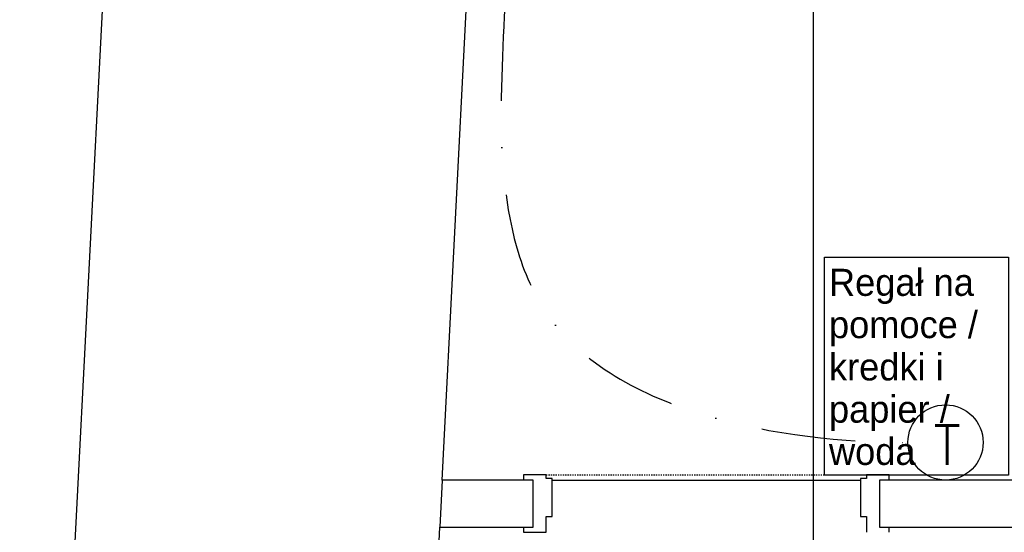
# Model space of a CAD drawing. Header units: centimetres. Extents: x -1062 to 5388, y 1642 to 2943.
# Tile 55 of 90: x 4084 to 4346, y 2332 to 2468. Entities that reach past the tile are written whole.
import ezdxf

# ---------------------------------------------------------------- set-up
doc = ezdxf.new("R2010")
doc.units = ezdxf.units.CM
doc.linetypes.add('DASHDOT', pattern=[1, 0.5, -0.25, 0, -0.25])
doc.linetypes.add('XREF$0$Kreska', pattern=[0.635, 0.3175, -0.3175])
doc.layers.add('M-CONTROL', color=7, linetype='DASHDOT', true_color=0x006dda)
doc.layers.add('m-thermostats', color=7, linetype='Continuous', true_color=0x006dda)
for name, color, linetype in [('M-TEXT-ROOM-TAG', 86, 'Continuous'), ('M-XREF', 252, 'Continuous'), ('XREF$0$_Przerywana', 8, 'XREF$0$Kreska'), ('XREF$0$Drzwi-2', 8, 'Continuous'), ('XREF$0$Krawędzie wspólne', 8, 'Continuous'), ('XREF$0$Notatki tekstowe', 8, 'Continuous'), ('XREF$0$Notatki tekstowe-1', 8, 'Continuous'), ('XREF$0$Stropy', 8, 'Continuous'), ('XREF$0$Ściany-2', 8, 'Continuous')]:
    doc.layers.add(name, color=color, linetype=linetype)
doc.styles.add('RomanS', font='romans.shx')
doc.styles.add('XREF$0$Arial', font='txt', dxfattribs={"height": 7.2})
doc.dimstyles.new('ISO-25', dxfattribs={"dimtxt": 2.5, "dimasz": 2.5, "dimexe": 1.25, "dimexo": 0.625, "dimtad": 1, "dimtxsty": 'Standard', "dimcen": 2.5, "dimadec": 0, "dimazin": 0, "dimtfac": 1, "dimtmove": 0, "dimatfit": 3, "dimfxl": 1, "dimarcsym": 0})

# ---------------------------------------------------------------- blocks, each defined once
blk = doc.blocks.new('XREF')
at = {"layer": 'XREF$0$_Przerywana'}
blk.add_line((-775.92, 2347.48), (-690.72, 2347.48), dxfattribs=at)
at = {"layer": 'XREF$0$Drzwi-2'}
for p, q in [((-775.92, 2347.48), (-781.92, 2347.48)), ((-781.92, 2347.48), (-781.92, 2346.08)), ((-775.92, 2346.48), (-775.92, 2347.48)), ((-774.32, 2346.48), (-775.92, 2346.48)), ((-774.32, 2336.38), (-774.32, 2346.48)), ((-690.72, 2346.48), (-692.32, 2346.48)), ((-692.32, 2346.48), (-692.32, 2336.38)), ((-684.72, 2347.48), (-690.72, 2347.48)), ((-690.72, 2347.48), (-690.72, 2346.48)), ((-684.72, 2346.08), (-684.72, 2347.48)), ((-775.92, 2332.18), (-775.92, 2336.38)), ((-775.92, 2336.38), (-774.32, 2336.38)), ((-692.32, 2336.38), (-690.72, 2336.38)), ((-690.72, 2336.38), (-690.72, 2332.18)), ((-781.92, 2333.58), (-781.92, 2332.18)), ((-684.72, 2332.18), (-684.72, 2333.58)), ((-781.92, 2332.18), (-775.92, 2332.18))]:
    blk.add_line(p, q, dxfattribs=at)
at = {"layer": 'XREF$0$Krawędzie wspólne'}
blk.add_line((-803.54, 2346.08), (-804.18, 2333.58), dxfattribs=at)
at = {"layer": 'XREF$0$Notatki tekstowe', "flags": 128}
blk.add_lwpolyline([(-701.91, 2405.36), (-652.98, 2405.36), (-652.98, 2347.4), (-701.91, 2347.4)], close=True, dxfattribs=at)
at = {"layer": 'XREF$0$Stropy'}
blk.add_line((-774.32, 2346.08), (-692.32, 2346.08), dxfattribs=at)
at = {"layer": 'XREF$0$Ściany-2'}
for p, q in [((-878.38, 2775.08), (-915.87, 2044.08)), ((-803.54, 2346.08), (-786.31, 2682.08)), ((-779.32, 2346.08), (-803.54, 2346.08)), ((-779.32, 2333.58), (-779.32, 2346.08)), ((-243.72, 2346.08), (-687.32, 2346.08)), ((-687.32, 2346.08), (-687.32, 2333.58)), ((-813.28, 2156.1), (-804.18, 2333.58)), ((-804.18, 2333.58), (-779.32, 2333.58)), ((-687.32, 2333.58), (-243.72, 2333.58))]:
    blk.add_line(p, q, dxfattribs=at)
at = {"layer": 'XREF$0$Notatki tekstowe-1', "insert": (-700.71, 2402.25), "char_height": 7.2, "width": 46.56, "attachment_point": 1, "line_spacing_factor": 0.936439, "style": 'XREF$0$Arial'}
blk.add_mtext('\\pxt7.05556,14.11111,21.16667,28.22222,35.27778,42.33333,49.38889,56.44444,63.5,70.55556,77.61111,84.66667,91.72222,98.77778,105.83333,112.88889,119.94444,127,134.05556,141.11111,148.16667,155.22222,162.27778,169.33333,176.38889,183.44444,190.5,197.55556,204.61111,211.66667,218.72222,225.77778;{Regał na pomoce / kredki i papier / woda}', dxfattribs=at)
blk = doc.blocks.new('TERMOSTAT')
blk.add_circle((0, 0), 30)
at = {"insert": (-9.51, 13.63), "char_height": 31.51, "width": 32.2041, "attachment_point": 1, "style": 'RomanS'}
blk.add_mtext('T', dxfattribs=at)

msp = doc.modelspace()

# ---------------------------------------------------------------- linework, layer by layer
at = {"layer": 'M-CONTROL', "ltscale": 50, "start_tangent": (-0.051219, -0.998687), "end_tangent": (1, 0)}
msp.add_spline([(4213.11, 2471.94), (4224.54, 2389.99), (4320.28, 2356.08)], degree=3, dxfattribs=at)

# ---------------------------------------------------------------- block references
at = {"layer": 'm-thermostats', "xscale": 0.3333333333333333, "yscale": 0.3333333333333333, "zscale": 0.3333333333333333}
msp.add_blockref('TERMOSTAT', (4330.28, 2356.08), dxfattribs=at)
at = {"layer": 'M-XREF'}
msp.add_blockref('XREF', (5000, 0), dxfattribs=at)

# ---------------------------------------------------------------- leaders
at = {"layer": 'M-TEXT-ROOM-TAG'}
msp.add_leader([(4295.07, 2480.06), (4295.07, 2016.97)], dimstyle='ISO-25', override={"dimasz": 10, "dimgap": 0.625, "dimtad": 0, "dimldrblk": 'Dot'}, dxfattribs=at)

doc.saveas('drawing.dxf')
